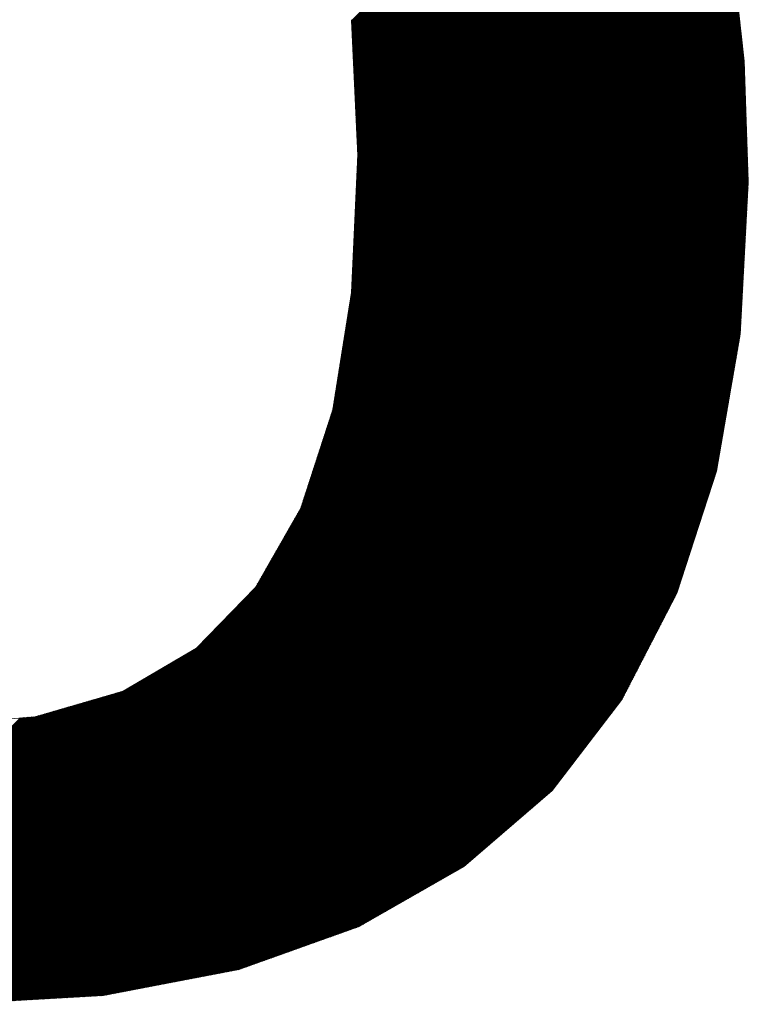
# Model space of a CAD drawing. Header units: millimetres. Extents: x 4 to 415, y -8563 to 292.
# Tile 192 of 256: x 265.29 to 267.46, y 11.42 to 14.36. Entities that reach past the tile are written whole.
import ezdxf

# ---------------------------------------------------------------- set-up
doc = ezdxf.new("R2010")
doc.units = ezdxf.units.MM
doc.layers.add('256', color=7, linetype='Continuous')

# ---------------------------------------------------------------- blocks, each defined once
blk = doc.blocks.new('HATCH15')
at = {"color": 5, "lineweight": 13}
for p, q in [((266.27542, 14.356621), (267.210085, 15.291285)), ((266.275564, 14.353554), (267.211049, 15.289039)), ((266.275709, 14.350487), (267.212013, 15.286792)), ((266.275853, 14.34742), (267.212978, 15.284545)), ((266.275997, 14.344353), (267.213942, 15.282298)), ((266.276142, 14.341287), (267.214906, 15.280051)), ((266.276286, 14.33822), (267.215871, 15.277805)), ((266.27643, 14.335153), (267.216835, 15.275558)), ((266.276575, 14.332086), (267.217799, 15.273311)), ((266.276719, 14.329019), (267.218764, 15.271064)), ((266.276863, 14.325952), (267.219728, 15.268817)), ((266.277007, 14.322886), (267.220692, 15.266571)), ((266.277152, 14.319819), (267.221657, 15.264324)), ((266.277296, 14.316752), (267.222621, 15.262077)), ((266.27744, 14.313685), (267.223585, 15.25983)), ((266.277585, 14.310618), (267.22455, 15.257583)), ((266.277729, 14.307551), (267.225514, 15.255336)), ((266.277873, 14.304485), (267.226478, 15.25309)), ((266.278018, 14.301418), (267.227443, 15.250843)), ((266.278162, 14.298351), (267.228407, 15.248596)), ((266.278306, 14.295284), (267.229371, 15.246349)), ((266.278451, 14.292217), (267.230336, 15.244102)), ((266.278595, 14.28915), (267.2313, 15.241856)), ((266.278739, 14.286084), (267.232264, 15.239609)), ((266.278884, 14.283017), (267.233229, 15.237362)), ((266.279028, 14.27995), (267.234193, 15.235115)), ((266.279172, 14.276883), (267.235157, 15.232868)), ((266.279316, 14.273816), (267.236122, 15.230622)), ((266.279461, 14.270749), (267.237086, 15.228375)), ((266.279605, 14.267683), (267.23805, 15.226128)), ((266.279749, 14.264616), (267.239015, 15.223881)), ((266.279894, 14.261549), (267.239979, 15.221634)), ((266.280038, 14.258482), (267.240943, 15.219387)), ((266.280182, 14.255415), (267.241908, 15.217141)), ((266.280327, 14.252348), (267.242872, 15.214894)), ((266.280471, 14.249282), (267.243836, 15.212647)), ((266.280615, 14.246215), (267.244801, 15.2104)), ((266.28076, 14.243148), (267.245765, 15.208153)), ((266.280904, 14.240081), (267.246729, 15.205907)), ((266.281048, 14.237014), (267.247694, 15.20366)), ((266.281192, 14.233948), (267.248658, 15.201413)), ((266.281337, 14.230881), (267.249622, 15.199166)), ((266.281481, 14.227814), (267.250587, 15.196919)), ((266.281625, 14.224747), (267.251551, 15.194673)), ((266.28177, 14.22168), (267.252515, 15.192426)), ((266.281914, 14.218613), (267.25348, 15.190179)), ((266.282058, 14.215547), (267.254444, 15.187932)), ((266.282203, 14.21248), (267.255408, 15.185685)), ((266.282347, 14.209413), (267.256373, 15.183438)), ((266.282491, 14.206346), (267.257337, 15.181192)), ((266.282636, 14.203279), (267.258301, 15.178945)), ((266.28278, 14.200212), (267.259266, 15.176698)), ((266.282924, 14.197146), (267.26023, 15.174451)), ((266.283069, 14.194079), (267.261194, 15.172204)), ((266.283213, 14.191012), (267.262159, 15.169958)), ((266.283357, 14.187945), (267.263123, 15.167711)), ((266.283501, 14.184878), (267.263921, 15.165298)), ((266.283646, 14.181811), (267.264667, 15.162833)), ((266.28379, 14.178745), (267.265414, 15.160368)), ((266.283934, 14.175678), (267.26616, 15.157903)), ((266.284079, 14.172611), (267.266907, 15.155439)), ((266.284223, 14.169544), (267.267653, 15.152974)), ((266.284367, 14.166477), (267.268399, 15.150509)), ((266.284512, 14.16341), (267.269146, 15.148044)), ((266.284656, 14.160344), (267.269892, 15.14558)), ((266.2848, 14.157277), (267.270638, 15.143115)), ((266.284945, 14.15421), (267.271385, 15.14065)), ((266.285089, 14.151143), (267.272131, 15.138185)), ((266.285233, 14.148076), (267.272878, 15.135721)), ((266.285377, 14.145009), (267.273624, 15.133256)), ((266.285522, 14.141943), (267.27437, 15.130791)), ((266.285666, 14.138876), (267.275117, 15.128326)), ((266.28581, 14.135809), (267.275863, 15.125861)), ((266.285955, 14.132742), (267.276609, 15.123397)), ((266.286099, 14.129675), (267.277356, 15.120932)), ((266.286243, 14.126608), (267.278102, 15.118467)), ((266.286388, 14.123542), (267.278848, 15.116002)), ((266.286532, 14.120475), (267.279595, 15.113538)), ((266.286676, 14.117408), (267.280341, 15.111073)), ((266.286821, 14.114341), (267.281088, 15.108608)), ((266.286965, 14.111274), (267.281834, 15.106143)), ((266.287109, 14.108207), (267.28258, 15.103678)), ((266.287254, 14.105141), (267.283327, 15.101214)), ((266.287398, 14.102074), (267.284073, 15.098749)), ((266.287542, 14.099007), (267.284819, 15.096284)), ((266.287686, 14.09594), (267.285566, 15.093819)), ((266.287831, 14.092873), (267.286312, 15.091355)), ((266.287975, 14.089806), (267.287059, 15.08889)), ((266.288119, 14.08674), (267.287805, 15.086425)), ((266.288264, 14.083673), (267.288551, 15.08396)), ((266.288408, 14.080606), (267.289298, 15.081496)), ((266.288552, 14.077539), (267.290044, 15.079031)), ((266.288697, 14.074472), (267.29079, 15.076566)), ((266.288841, 14.071405), (267.291537, 15.074101)), ((266.288985, 14.068339), (267.292283, 15.071636)), ((266.28913, 14.065272), (267.29303, 15.069172)), ((266.289274, 14.062205), (267.293776, 15.066707)), ((266.289418, 14.059138), (267.294522, 15.064242)), ((266.289563, 14.056071), (267.295269, 15.061777)), ((266.289707, 14.053004), (267.296015, 15.059313)), ((266.289851, 14.049938), (267.296761, 15.056848)), ((266.289995, 14.046871), (267.297508, 15.054383)), ((266.29014, 14.043804), (267.298254, 15.051918)), ((266.290284, 14.040737), (267.299001, 15.049454)), ((266.290428, 14.03767), (267.299747, 15.046989)), ((266.290573, 14.034603), (267.300493, 15.044524)), ((266.290717, 14.031537), (267.30124, 15.042059)), ((266.290861, 14.02847), (267.301986, 15.039594)), ((266.291006, 14.025403), (267.302732, 15.03713)), ((266.29115, 14.022336), (267.303479, 15.034665)), ((266.291294, 14.019269), (267.304225, 15.0322)), ((266.291439, 14.016202), (267.304972, 15.029735)), ((266.291583, 14.013136), (267.305718, 15.027271)), ((266.291727, 14.010069), (267.306464, 15.024806)), ((266.291871, 14.007002), (267.307211, 15.022341)), ((266.292016, 14.003935), (267.307957, 15.019876)), ((266.29216, 14.000868), (267.308703, 15.017411)), ((266.292304, 13.997801), (267.30945, 15.014947)), ((266.292449, 13.994735), (267.310196, 15.012482)), ((266.292593, 13.991668), (267.310942, 15.010017)), ((266.292737, 13.988601), (267.311689, 15.007552)), ((266.292882, 13.985534), (267.312435, 15.005088)), ((266.293026, 13.982467), (267.313182, 15.002623)), ((266.29317, 13.9794), (267.313928, 15.000158)), ((266.293315, 13.976334), (267.314674, 14.997693)), ((266.293459, 13.973267), (267.315421, 14.995229)), ((266.293603, 13.9702), (267.316167, 14.992764)), ((266.293748, 13.967133), (267.316913, 14.990299)), ((266.293892, 13.964066), (267.31766, 14.987834)), ((266.294036, 13.960999), (267.318406, 14.985369)), ((266.29418, 13.957933), (267.319153, 14.982905)), ((266.294253, 13.954794), (267.319899, 14.98044)), ((266.29243, 13.914437), (267.328855, 14.950863)), ((266.292582, 13.9178), (267.328109, 14.953327)), ((266.292734, 13.921163), (267.327363, 14.955792)), ((266.292886, 13.924526), (267.326616, 14.958257)), ((266.293038, 13.927889), (267.32587, 14.960722)), ((266.29319, 13.931252), (267.325124, 14.963186)), ((266.293341, 13.934616), (267.324377, 14.965651)), ((266.293493, 13.937979), (267.323631, 14.968116)), ((266.293645, 13.941342), (267.322884, 14.970581)), ((266.293797, 13.944705), (267.322138, 14.973046)), ((266.293949, 13.948068), (267.321392, 14.97551)), ((266.294101, 13.951431), (267.320645, 14.977975)), ((266.290606, 13.874079), (267.337812, 14.921285)), ((266.290758, 13.877442), (267.337066, 14.92375)), ((266.29091, 13.880806), (267.336319, 14.926215)), ((266.291062, 13.884169), (267.335573, 14.92868)), ((266.291214, 13.887532), (267.334826, 14.931144)), ((266.291366, 13.890895), (267.33408, 14.933609)), ((266.291518, 13.894258), (267.333334, 14.936074)), ((266.29167, 13.897621), (267.332587, 14.938539)), ((266.291822, 13.900984), (267.331841, 14.941004)), ((266.291974, 13.904347), (267.331095, 14.943468)), ((266.292126, 13.907711), (267.330348, 14.945933)), ((266.292278, 13.911074), (267.329602, 14.948398)), ((266.288782, 13.833722), (267.346768, 14.891708)), ((266.288934, 13.837085), (267.346022, 14.894173)), ((266.289086, 13.840448), (267.345276, 14.896638)), ((266.289238, 13.843811), (267.344529, 14.899102)), ((266.28939, 13.847174), (267.343783, 14.901567)), ((266.289542, 13.850537), (267.343036, 14.904032)), ((266.289694, 13.853901), (267.34229, 14.906497)), ((266.289846, 13.857264), (267.341544, 14.908962)), ((266.289998, 13.860627), (267.340797, 14.911426)), ((266.29015, 13.86399), (267.340051, 14.913891)), ((266.290302, 13.867353), (267.339305, 14.916356)), ((266.290454, 13.870716), (267.338558, 14.918821)), ((266.28711, 13.796727), (267.353445, 14.863062)), ((266.287262, 13.800091), (267.352914, 14.865742)), ((266.287414, 13.803454), (267.352383, 14.868422)), ((266.287566, 13.806817), (267.351852, 14.871102)), ((266.287718, 13.81018), (267.351321, 14.873783)), ((266.28787, 13.813543), (267.35079, 14.876463)), ((266.288022, 13.816906), (267.350259, 14.879143)), ((266.288174, 13.820269), (267.349728, 14.881823)), ((266.288326, 13.823632), (267.349007, 14.884314)), ((266.288478, 13.826996), (267.348261, 14.886779)), ((266.28863, 13.830359), (267.347515, 14.889243)), ((266.285438, 13.759733), (267.359286, 14.833581)), ((266.28559, 13.763096), (267.358755, 14.836261)), ((266.285742, 13.766459), (267.358224, 14.838941)), ((266.285894, 13.769822), (267.357693, 14.841621)), ((266.286046, 13.773186), (267.357162, 14.844301)), ((266.286198, 13.776549), (267.356631, 14.846981)), ((266.28635, 13.779912), (267.3561, 14.849662)), ((266.286502, 13.783275), (267.355569, 14.852342)), ((266.286654, 13.786638), (267.355038, 14.855022)), ((266.286806, 13.790001), (267.354507, 14.857702)), ((266.286958, 13.793364), (267.353976, 14.860382)), ((266.283767, 13.722739), (267.365128, 14.8041)), ((266.283919, 13.726102), (267.364597, 14.80678)), ((266.284071, 13.729465), (267.364066, 14.80946)), ((266.284223, 13.732828), (267.363535, 14.81214)), ((266.284375, 13.736191), (267.363004, 14.81482)), ((266.284527, 13.739554), (267.362473, 14.8175)), ((266.284679, 13.742917), (267.361942, 14.82018)), ((266.284831, 13.746281), (267.36141, 14.822861)), ((266.284983, 13.749644), (267.360879, 14.825541)), ((266.285135, 13.753007), (267.360348, 14.828221)), ((266.285287, 13.75637), (267.359817, 14.830901)), ((266.282095, 13.685744), (267.370969, 14.774619)), ((266.282247, 13.689107), (267.370438, 14.777299)), ((266.282399, 13.692471), (267.369907, 14.779979)), ((266.282551, 13.695834), (267.369376, 14.782659)), ((266.282703, 13.699197), (267.368845, 14.785339)), ((266.282855, 13.70256), (267.368314, 14.788019)), ((266.283007, 13.705923), (267.367783, 14.790699)), ((266.283159, 13.709286), (267.367252, 14.793379)), ((266.283311, 13.712649), (267.366721, 14.796059)), ((266.283463, 13.716012), (267.36619, 14.79874)), ((266.283615, 13.719376), (267.365659, 14.80142)), ((266.280423, 13.64875), (267.376811, 14.745137)), ((266.280575, 13.652113), (267.37628, 14.747818)), ((266.280727, 13.655476), (267.375749, 14.750498)), ((266.280879, 13.658839), (267.375218, 14.753178)), ((266.281031, 13.662202), (267.374686, 14.755858)), ((266.281183, 13.665566), (267.374155, 14.758538)), ((266.281335, 13.668929), (267.373624, 14.761218)), ((266.281487, 13.672292), (267.373093, 14.763898)), ((266.281639, 13.675655), (267.372562, 14.766578)), ((266.281791, 13.679018), (267.372031, 14.769258)), ((266.281943, 13.682381), (267.3715, 14.771939)), ((266.278751, 13.611756), (267.382652, 14.715656)), ((266.278903, 13.615119), (267.382121, 14.718336)), ((266.279055, 13.618482), (267.38159, 14.721017)), ((266.279207, 13.621845), (267.381059, 14.723697)), ((266.279359, 13.625208), (267.380528, 14.726377)), ((266.279511, 13.628571), (267.379997, 14.729057)), ((266.279663, 13.631934), (267.379466, 14.731737)), ((266.279815, 13.635297), (267.378935, 14.734417)), ((266.279967, 13.638661), (267.378404, 14.737097)), ((266.280119, 13.642024), (267.377873, 14.739777)), ((266.280271, 13.645387), (267.377342, 14.742457)), ((266.27708, 13.574761), (267.388493, 14.686175)), ((266.277232, 13.578124), (267.387962, 14.688855)), ((266.277384, 13.581487), (267.387431, 14.691535)), ((266.277535, 13.584851), (267.3869, 14.694216)), ((266.277687, 13.588214), (267.386369, 14.696896)), ((266.277839, 13.591577), (267.385838, 14.699576)), ((266.277991, 13.59494), (267.385307, 14.702256)), ((266.278143, 13.598303), (267.384776, 14.704936)), ((266.278295, 13.601666), (267.384245, 14.707616)), ((266.278447, 13.605029), (267.383714, 14.710296)), ((266.278599, 13.608392), (267.383183, 14.712976)), ((266.274249, 13.536608), (267.394335, 14.656694)), ((266.274863, 13.540433), (267.393804, 14.659374)), ((266.275477, 13.544258), (267.393273, 14.662054)), ((266.275864, 13.547856), (267.392742, 14.664734)), ((266.276016, 13.551219), (267.392211, 14.667414)), ((266.276168, 13.554583), (267.39168, 14.670095)), ((266.27632, 13.557946), (267.391149, 14.672775)), ((266.276472, 13.561309), (267.390618, 14.675455)), ((266.276624, 13.564672), (267.390087, 14.678135)), ((266.276776, 13.568035), (267.389556, 14.680815)), ((266.276928, 13.571398), (267.389025, 14.683495)), ((266.267494, 13.49453), (267.400176, 14.627213)), ((266.268108, 13.498355), (267.399645, 14.629893)), ((266.268722, 13.502181), (267.399114, 14.632573)), ((266.269336, 13.506006), (267.398583, 14.635253)), ((266.26995, 13.509831), (267.398052, 14.637933)), ((266.270564, 13.513656), (267.397521, 14.640613)), ((266.271178, 13.517482), (267.39699, 14.643294)), ((266.271792, 13.521307), (267.396459, 14.645974)), ((266.272406, 13.525132), (267.395928, 14.648654)), ((266.27302, 13.528957), (267.395397, 14.651334)), ((266.273635, 13.532783), (267.394866, 14.654014)), ((266.260739, 13.452453), (267.406018, 14.597732)), ((266.261353, 13.456278), (267.405487, 14.600412)), ((266.261967, 13.460103), (267.404956, 14.603092)), ((266.262581, 13.463928), (267.404425, 14.605772)), ((266.263195, 13.467754), (267.403894, 14.608452)), ((266.263809, 13.471579), (267.403363, 14.611132)), ((266.264423, 13.475404), (267.402832, 14.613812)), ((266.265037, 13.479229), (267.402301, 14.616492)), ((266.265651, 13.483055), (267.401769, 14.619173)), ((266.266266, 13.48688), (267.401238, 14.621853)), ((266.26688, 13.490705), (267.400707, 14.624533)), ((266.254598, 13.4142), (267.411273, 14.570876)), ((266.255212, 13.418026), (267.410797, 14.573611)), ((266.255826, 13.421851), (267.410266, 14.576291)), ((266.25644, 13.425676), (267.409735, 14.578971)), ((266.257054, 13.429501), (267.409204, 14.581651)), ((266.257668, 13.433327), (267.408673, 14.584331)), ((266.258282, 13.437152), (267.408142, 14.587011)), ((266.258897, 13.440977), (267.407611, 14.589691)), ((266.259511, 13.444802), (267.40708, 14.592372)), ((266.260125, 13.448628), (267.406549, 14.595052)), ((266.247843, 13.372123), (267.414762, 14.539042)), ((266.248457, 13.375948), (267.414445, 14.541936)), ((266.249071, 13.379773), (267.414127, 14.54483)), ((266.249685, 13.383599), (267.41381, 14.547724)), ((266.250299, 13.387424), (267.413493, 14.550618)), ((266.250913, 13.391249), (267.413176, 14.553512)), ((266.251528, 13.395074), (267.412859, 14.556406)), ((266.252142, 13.3989), (267.412542, 14.5593)), ((266.252756, 13.402725), (267.412225, 14.562194)), ((266.25337, 13.40655), (267.411908, 14.565088)), ((266.253984, 13.410375), (267.41159, 14.567982)), ((266.241702, 13.333871), (267.417933, 14.510101)), ((266.242316, 13.337696), (267.417616, 14.512995)), ((266.24293, 13.341521), (267.417299, 14.515889)), ((266.243544, 13.345346), (267.416982, 14.518784)), ((266.244159, 13.349172), (267.416664, 14.521678)), ((266.244773, 13.352997), (267.416347, 14.524572)), ((266.245387, 13.356822), (267.41603, 14.527466)), ((266.246001, 13.360647), (267.415713, 14.53036)), ((266.246615, 13.364473), (267.415396, 14.533254)), ((266.247229, 13.368298), (267.415079, 14.536148)), ((266.235561, 13.295618), (267.421104, 14.481161)), ((266.236175, 13.299444), (267.420787, 14.484055)), ((266.23679, 13.303269), (267.42047, 14.486949)), ((266.237404, 13.307094), (267.420153, 14.489843)), ((266.238018, 13.310919), (267.419836, 14.492737)), ((266.238632, 13.314745), (267.419519, 14.495631)), ((266.239246, 13.31857), (267.419201, 14.498525)), ((266.23986, 13.322395), (267.418884, 14.501419)), ((266.240474, 13.32622), (267.418567, 14.504313)), ((266.241088, 13.330046), (267.41825, 14.507207)), ((266.229421, 13.257366), (267.424275, 14.452221)), ((266.230035, 13.261191), (267.423958, 14.455115)), ((266.230649, 13.265017), (267.423641, 14.458009)), ((266.231263, 13.268842), (267.423324, 14.460903)), ((266.231877, 13.272667), (267.423007, 14.463797)), ((266.232491, 13.276492), (267.42269, 14.466691)), ((266.233105, 13.280318), (267.422373, 14.469585)), ((266.233719, 13.284143), (267.422056, 14.472479)), ((266.234333, 13.287968), (267.421738, 14.475373)), ((266.234947, 13.291793), (267.421421, 14.478267)), ((266.22328, 13.219114), (267.427447, 14.423281)), ((266.223894, 13.222939), (267.42713, 14.426175)), ((266.224508, 13.226764), (267.426812, 14.429069)), ((266.225122, 13.23059), (267.426495, 14.431963)), ((266.225736, 13.234415), (267.426178, 14.434857)), ((266.22635, 13.23824), (267.425861, 14.437751)), ((266.226964, 13.242065), (267.425544, 14.440645)), ((266.227578, 13.245891), (267.425227, 14.443539)), ((266.228192, 13.249716), (267.42491, 14.446433)), ((266.228807, 13.253541), (267.424593, 14.449327)), ((266.21352, 13.177243), (267.430618, 14.394341)), ((266.215067, 13.182001), (267.430301, 14.397235)), ((266.216614, 13.186759), (267.429984, 14.400129)), ((266.218161, 13.191517), (267.429667, 14.403023)), ((266.219595, 13.196163), (267.42935, 14.405917)), ((266.220209, 13.199988), (267.429032, 14.408811)), ((266.220823, 13.203813), (267.428715, 14.411705)), ((266.221438, 13.207638), (267.428398, 14.414599)), ((266.222052, 13.211463), (267.428081, 14.417493)), ((266.222666, 13.215289), (267.427764, 14.420387)), ((266.198051, 13.129662), (267.433789, 14.365401)), ((266.199598, 13.13442), (267.433472, 14.368295)), ((266.201145, 13.139178), (267.433155, 14.371189)), ((266.202692, 13.143936), (267.432838, 14.374083)), ((266.204239, 13.148694), (267.432521, 14.376977)), ((266.205785, 13.153452), (267.432204, 14.379871)), ((266.207332, 13.158211), (267.431887, 14.382765)), ((266.208879, 13.162969), (267.431569, 14.385659)), ((266.210426, 13.167727), (267.431252, 14.388553)), ((266.211973, 13.172485), (267.430935, 14.391447)), ((266.181034, 13.077323), (267.437278, 14.333566)), ((266.182581, 13.082081), (267.436961, 14.33646)), ((266.184128, 13.086839), (267.436643, 14.339354)), ((266.185675, 13.091597), (267.436326, 14.342248)), ((266.187222, 13.096355), (267.436009, 14.345142)), ((266.188769, 13.101113), (267.435692, 14.348036)), ((266.190316, 13.105871), (267.435375, 14.35093)), ((266.191863, 13.11063), (267.435058, 14.353824)), ((266.19341, 13.115388), (267.434741, 14.356719)), ((266.194957, 13.120146), (267.434424, 14.359613)), ((266.196504, 13.124904), (267.434106, 14.362507)), ((266.165565, 13.029742), (267.440449, 14.304626)), ((266.167112, 13.0345), (267.440132, 14.30752)), ((266.168659, 13.039258), (267.439815, 14.310414)), ((266.170205, 13.044016), (267.439498, 14.313308)), ((266.171752, 13.048774), (267.43918, 14.316202)), ((266.173299, 13.053532), (267.438863, 14.319096)), ((266.174846, 13.05829), (267.438546, 14.32199)), ((266.176393, 13.063049), (267.438229, 14.324884)), ((266.17794, 13.067807), (267.437912, 14.327778)), ((266.179487, 13.072565), (267.437595, 14.330672)), ((266.150095, 12.982161), (267.44362, 14.275686)), ((266.151642, 12.986919), (267.443303, 14.27858)), ((266.153189, 12.991677), (267.442986, 14.281474)), ((266.154736, 12.996435), (267.442669, 14.284368)), ((266.156283, 13.001193), (267.442352, 14.287262)), ((266.15783, 13.005951), (267.442035, 14.290156)), ((266.159377, 13.010709), (267.441717, 14.29305)), ((266.160924, 13.015468), (267.4414, 14.295944)), ((266.162471, 13.020226), (267.441083, 14.298838)), ((266.164018, 13.024984), (267.440766, 14.301732)), ((266.134625, 12.93458), (267.446791, 14.246746)), ((266.136172, 12.939338), (267.446474, 14.24964)), ((266.137719, 12.944096), (267.446157, 14.252534)), ((266.139266, 12.948854), (267.44584, 14.255428)), ((266.140813, 12.953612), (267.445523, 14.258322)), ((266.14236, 12.95837), (267.445206, 14.261216)), ((266.143907, 12.963128), (267.444889, 14.26411)), ((266.145454, 12.967887), (267.444572, 14.267004)), ((266.147001, 12.972645), (267.444254, 14.269898)), ((266.148548, 12.977403), (267.443937, 14.272792)), ((266.110061, 12.877904), (267.448639, 14.216482)), ((266.114343, 12.885397), (267.448534, 14.219588)), ((266.118625, 12.89289), (267.448429, 14.222694)), ((266.122907, 12.900383), (267.448324, 14.2258)), ((266.125344, 12.906031), (267.448218, 14.228906)), ((266.126891, 12.910789), (267.448113, 14.232012)), ((266.128438, 12.915547), (267.448008, 14.235118)), ((266.129985, 12.920306), (267.447743, 14.238064)), ((266.131532, 12.925064), (267.447426, 14.240958)), ((266.133079, 12.929822), (267.447109, 14.243852)), ((266.071523, 12.810466), (267.449587, 14.188529)), ((266.075805, 12.817959), (267.449482, 14.191635)), ((266.080087, 12.825452), (267.449376, 14.194741)), ((266.084369, 12.832945), (267.449271, 14.197847)), ((266.088651, 12.840438), (267.449166, 14.200953)), ((266.092933, 12.847932), (267.44906, 14.204059)), ((266.097215, 12.855425), (267.448955, 14.207165)), ((266.101497, 12.862918), (267.44885, 14.210271)), ((266.105779, 12.870411), (267.448745, 14.213377)), ((266.028704, 12.735535), (267.450639, 14.157471)), ((266.032985, 12.743028), (267.450534, 14.160576)), ((266.037267, 12.750521), (267.450429, 14.163682)), ((266.041549, 12.758014), (267.450324, 14.166788)), ((266.045831, 12.765507), (267.450218, 14.169894)), ((266.050113, 12.773), (267.450113, 14.173)), ((266.054395, 12.780493), (267.450008, 14.176106)), ((266.058677, 12.787987), (267.449903, 14.179212)), ((266.062959, 12.79548), (267.449797, 14.182318)), ((266.067241, 12.802973), (267.449692, 14.185424)), ((265.990166, 12.668097), (267.451587, 14.129518)), ((265.994448, 12.67559), (267.451481, 14.132624)), ((265.99873, 12.683083), (267.451376, 14.135729)), ((266.003012, 12.690576), (267.451271, 14.138835)), ((266.007294, 12.698069), (267.451166, 14.141941)), ((266.011576, 12.705562), (267.45106, 14.145047)), ((266.015858, 12.713055), (267.450955, 14.148153)), ((266.02014, 12.720549), (267.45085, 14.151259)), ((266.024422, 12.728042), (267.450745, 14.154365)), ((264.767364, 11.438873), (267.451797, 14.123306)), ((264.770416, 11.438714), (267.451902, 14.1202)), ((264.773468, 11.438554), (267.452008, 14.117094)), ((264.77652, 11.438395), (267.452113, 14.113988)), ((264.779572, 11.438236), (267.452218, 14.110882)), ((264.782624, 11.438077), (267.452324, 14.107776)), ((264.785677, 11.437918), (267.452429, 14.104671)), ((264.788729, 11.437759), (267.452534, 14.101565)), ((264.791781, 11.4376), (267.452639, 14.098459)), ((265.909118, 12.583838), (267.451692, 14.126412)), ((264.794833, 11.437441), (267.452745, 14.095353)), ((264.797885, 11.437282), (267.45285, 14.092247)), ((264.800937, 11.437123), (267.452955, 14.089141)), ((264.803989, 11.436964), (267.45306, 14.086035)), ((264.807041, 11.436805), (267.453166, 14.082929)), ((264.810093, 11.436646), (267.453271, 14.079824)), ((264.813145, 11.436487), (267.453376, 14.076718)), ((264.816198, 11.436328), (267.453481, 14.073612)), ((264.81925, 11.436169), (267.453587, 14.070506)), ((264.822302, 11.43601), (267.453692, 14.0674)), ((264.825354, 11.435851), (267.453797, 14.064294)), ((264.828406, 11.435692), (267.453902, 14.061188)), ((264.831458, 11.435533), (267.454008, 14.058082)), ((264.83451, 11.435374), (267.454113, 14.054976)), ((264.837562, 11.435215), (267.454218, 14.051871)), ((264.840614, 11.435056), (267.454323, 14.048765)), ((264.843666, 11.434897), (267.454429, 14.045659)), ((264.846719, 11.434737), (267.454534, 14.042553)), ((264.849771, 11.434578), (267.454639, 14.039447)), ((264.852823, 11.434419), (267.454744, 14.036341)), ((264.855875, 11.43426), (267.45485, 14.033235)), ((264.858927, 11.434101), (267.454955, 14.030129)), ((264.861979, 11.433942), (267.45506, 14.027023)), ((264.865031, 11.433783), (267.455166, 14.023918)), ((264.868083, 11.433624), (267.455271, 14.020812)), ((264.871135, 11.433465), (267.455376, 14.017706)), ((264.874187, 11.433306), (267.455481, 14.0146)), ((264.87724, 11.433147), (267.455587, 14.011494)), ((264.880292, 11.432988), (267.455692, 14.008388)), ((264.883344, 11.432829), (267.455797, 14.005282)), ((264.886396, 11.43267), (267.455902, 14.002176)), ((264.889448, 11.432511), (267.456008, 13.999071)), ((264.8925, 11.432352), (267.456113, 13.995965)), ((264.895552, 11.432193), (267.456218, 13.992859)), ((264.898604, 11.432034), (267.456323, 13.989753)), ((264.901656, 11.431875), (267.456429, 13.986647)), ((264.904709, 11.431716), (267.456534, 13.983541)), ((264.907761, 11.431557), (267.456639, 13.980435)), ((264.910813, 11.431398), (267.456744, 13.977329)), ((264.913865, 11.431239), (267.45685, 13.974223)), ((264.916917, 11.43108), (267.456955, 13.971118)), ((264.919969, 11.43092), (267.45706, 13.968012)), ((264.923021, 11.430761), (267.457165, 13.964906)), ((264.926073, 11.430602), (267.457271, 13.9618)), ((264.929125, 11.430443), (267.457376, 13.958694)), ((264.932177, 11.430284), (267.457481, 13.955588)), ((264.93523, 11.430125), (267.457587, 13.952482)), ((264.938282, 11.429966), (267.457692, 13.949376)), ((264.941334, 11.429807), (267.457797, 13.94627)), ((264.944386, 11.429648), (267.457902, 13.943165)), ((264.947438, 11.429489), (267.458008, 13.940059)), ((264.95049, 11.42933), (267.458113, 13.936953)), ((264.953542, 11.429171), (267.458218, 13.933847)), ((264.956594, 11.429012), (267.458323, 13.930741)), ((264.959646, 11.428853), (267.458429, 13.927635)), ((264.962698, 11.428694), (267.458534, 13.924529)), ((264.965751, 11.428535), (267.458639, 13.921423)), ((264.968803, 11.428376), (267.458744, 13.918318)), ((264.971855, 11.428217), (267.45885, 13.915212)), ((264.974907, 11.428058), (267.458955, 13.912106)), ((264.977959, 11.427899), (267.45906, 13.909)), ((264.981011, 11.42774), (267.459165, 13.905894)), ((264.984063, 11.427581), (267.459271, 13.902788)), ((264.987115, 11.427422), (267.459376, 13.899682)), ((264.990167, 11.427263), (267.459481, 13.896576)), ((264.993219, 11.427103), (267.459586, 13.89347)), ((264.996272, 11.426944), (267.459692, 13.890365)), ((264.999324, 11.426785), (267.459797, 13.887259)), ((265.002376, 11.426626), (267.459902, 13.884153)), ((265.005428, 11.426467), (267.460007, 13.881047)), ((265.00848, 11.426308), (267.460113, 13.877941)), ((265.011532, 11.426149), (267.460177, 13.874795)), ((265.014584, 11.42599), (267.459998, 13.871404)), ((265.017636, 11.425831), (267.459819, 13.868014)), ((265.020688, 11.425672), (267.45964, 13.864623)), ((265.02374, 11.425513), (267.45946, 13.861233)), ((265.026793, 11.425354), (267.459281, 13.857843)), ((265.029845, 11.425195), (267.459102, 13.854452)), ((265.032897, 11.425036), (267.458923, 13.851062)), ((265.035949, 11.424877), (267.458744, 13.847672)), ((265.039001, 11.424718), (267.458564, 13.844281)), ((265.042053, 11.424559), (267.458385, 13.840891)), ((265.045105, 11.4244), (267.458206, 13.8375)), ((265.048157, 11.424241), (267.458027, 13.83411)), ((265.051209, 11.424082), (267.457847, 13.83072)), ((265.054262, 11.423923), (267.457668, 13.827329)), ((265.057314, 11.423764), (267.457489, 13.823939)), ((265.060366, 11.423605), (267.45731, 13.820548)), ((265.063418, 11.423446), (267.45713, 13.817158)), ((265.06647, 11.423286), (267.456951, 13.813768)), ((265.069522, 11.423127), (267.456772, 13.810377)), ((265.072574, 11.422968), (267.456593, 13.806987)), ((265.075626, 11.422809), (267.456413, 13.803596)), ((265.078678, 11.42265), (267.456234, 13.800206)), ((265.08173, 11.422491), (267.456055, 13.796816)), ((265.085097, 11.422647), (267.455876, 13.793425)), ((265.088505, 11.422843), (267.455696, 13.790035)), ((265.091912, 11.423039), (267.455517, 13.786645)), ((265.095319, 11.423236), (267.455338, 13.783254)), ((265.098727, 11.423432), (267.455159, 13.779864)), ((265.102134, 11.423628), (267.454979, 13.776473)), ((265.105542, 11.423825), (267.4548, 13.773083)), ((265.108949, 11.424021), (267.454621, 13.769693)), ((265.112357, 11.424217), (267.454442, 13.766302)), ((265.115764, 11.424414), (267.454262, 13.762912)), ((265.119172, 11.42461), (267.454083, 13.759521)), ((265.122579, 11.424806), (267.453904, 13.756131)), ((265.125987, 11.425003), (267.453725, 13.752741)), ((265.129394, 11.425199), (267.453546, 13.74935)), ((265.132802, 11.425395), (267.453366, 13.74596)), ((265.136209, 11.425592), (267.453187, 13.74257)), ((265.139616, 11.425788), (267.453008, 13.739179)), ((265.143024, 11.425984), (267.452829, 13.735789)), ((265.146431, 11.42618), (267.452649, 13.732398)), ((265.149839, 11.426377), (267.45247, 13.729008)), ((265.153246, 11.426573), (267.452291, 13.725618)), ((265.156654, 11.426769), (267.452112, 13.722227)), ((265.160061, 11.426966), (267.451932, 13.718837)), ((265.163469, 11.427162), (267.451753, 13.715446)), ((265.166876, 11.427358), (267.451574, 13.712056)), ((265.170284, 11.427555), (267.451395, 13.708666)), ((265.173691, 11.427751), (267.451215, 13.705275)), ((265.177099, 11.427947), (267.451036, 13.701885)), ((265.180506, 11.428144), (267.450857, 13.698495)), ((265.183913, 11.42834), (267.450678, 13.695104)), ((265.187321, 11.428536), (267.450498, 13.691714)), ((265.190728, 11.428733), (267.450319, 13.688323)), ((265.194136, 11.428929), (267.45014, 13.684933)), ((265.197543, 11.429125), (267.449961, 13.681543)), ((265.200951, 11.429322), (267.449781, 13.678152)), ((265.204358, 11.429518), (267.449602, 13.674762)), ((265.207766, 11.429714), (267.449423, 13.671371)), ((265.211173, 11.42991), (267.449244, 13.667981)), ((265.214581, 11.430107), (267.449064, 13.664591)), ((265.217988, 11.430303), (267.448885, 13.6612)), ((265.221395, 11.430499), (267.448706, 13.65781)), ((265.224803, 11.430696), (267.448527, 13.65442)), ((265.22821, 11.430892), (267.448347, 13.651029)), ((265.231618, 11.431088), (267.448168, 13.647639)), ((265.235025, 11.431285), (267.447989, 13.644248)), ((265.238433, 11.431481), (267.44781, 13.640858)), ((265.24184, 11.431677), (267.447631, 13.637468)), ((265.245248, 11.431874), (267.447451, 13.634077)), ((265.248655, 11.43207), (267.447272, 13.630687)), ((265.252063, 11.432266), (267.447093, 13.627296)), ((265.25547, 11.432463), (267.446914, 13.623906)), ((265.258878, 11.432659), (267.446734, 13.620516)), ((265.262285, 11.432855), (267.446555, 13.617125)), ((265.265692, 11.433052), (267.446376, 13.613735)), ((265.2691, 11.433248), (267.446197, 13.610345)), ((265.272507, 11.433444), (267.446017, 13.606954)), ((265.275915, 11.433641), (267.445838, 13.603564)), ((265.279322, 11.433837), (267.445659, 13.600173)), ((265.28273, 11.434033), (267.44548, 13.596783)), ((265.286137, 11.434229), (267.4453, 13.593393)), ((265.289545, 11.434426), (267.445121, 13.590002)), ((265.292952, 11.434622), (267.444942, 13.586612)), ((265.29636, 11.434818), (267.444763, 13.583221)), ((265.299767, 11.435015), (267.444583, 13.579831)), ((265.303175, 11.435211), (267.444404, 13.576441)), ((265.306582, 11.435407), (267.444225, 13.57305)), ((265.309989, 11.435604), (267.444046, 13.56966)), ((265.313397, 11.4358), (267.443866, 13.56627)), ((265.316804, 11.435996), (267.443687, 13.562879)), ((265.320212, 11.436193), (267.443508, 13.559489)), ((265.323619, 11.436389), (267.443329, 13.556098)), ((265.327027, 11.436585), (267.443149, 13.552708)), ((265.330434, 11.436782), (267.44297, 13.549318)), ((265.333842, 11.436978), (267.442791, 13.545927)), ((265.337249, 11.437174), (267.442612, 13.542537)), ((265.340657, 11.437371), (267.442433, 13.539146)), ((265.344064, 11.437567), (267.442253, 13.535756)), ((265.347472, 11.437763), (267.442074, 13.532366)), ((265.350879, 11.437959), (267.441895, 13.528975)), ((265.354286, 11.438156), (267.441716, 13.525585)), ((265.357694, 11.438352), (267.441536, 13.522195)), ((265.361101, 11.438548), (267.441357, 13.518804)), ((265.364509, 11.438745), (267.441178, 13.515414)), ((265.367916, 11.438941), (267.440999, 13.512023)), ((265.371324, 11.439137), (267.440819, 13.508633)), ((265.374731, 11.439334), (267.44064, 13.505243)), ((265.378139, 11.43953), (267.440461, 13.501852)), ((265.381546, 11.439726), (267.440282, 13.498462)), ((265.384954, 11.439923), (267.440102, 13.495071)), ((265.388361, 11.440119), (267.439923, 13.491681)), ((265.391769, 11.440315), (267.439744, 13.488291)), ((265.395176, 11.440512), (267.439565, 13.4849)), ((265.398583, 11.440708), (267.439385, 13.48151)), ((265.401991, 11.440904), (267.439206, 13.478119)), ((265.405398, 11.441101), (267.439027, 13.474729)), ((265.408806, 11.441297), (267.438848, 13.471339)), ((265.412213, 11.441493), (267.438668, 13.467948)), ((265.415621, 11.441689), (267.438489, 13.464558)), ((265.419028, 11.441886), (267.43831, 13.461168)), ((265.422436, 11.442082), (267.438131, 13.457777)), ((265.425843, 11.442278), (267.437951, 13.454387)), ((265.429251, 11.442475), (267.437772, 13.450996)), ((265.432658, 11.442671), (267.437593, 13.447606)), ((265.436066, 11.442867), (267.437414, 13.444216)), ((265.439473, 11.443064), (267.437235, 13.440825)), ((265.44288, 11.44326), (267.437055, 13.437435)), ((265.446288, 11.443456), (267.436876, 13.434044)), ((265.449695, 11.443653), (267.436697, 13.430654)), ((265.453103, 11.443849), (267.436518, 13.427264)), ((265.45651, 11.444045), (267.436338, 13.423873)), ((265.459918, 11.444242), (267.435967, 13.420291)), ((265.463325, 11.444438), (267.435287, 13.4164)), ((265.466733, 11.444634), (267.434608, 13.41251)), ((265.47014, 11.444831), (267.433929, 13.408619)), ((265.473548, 11.445027), (267.433249, 13.404729)), ((265.476955, 11.445223), (267.43257, 13.400838)), ((265.480362, 11.44542), (267.431891, 13.396948)), ((265.48377, 11.445616), (267.431212, 13.393057)), ((265.487177, 11.445812), (267.430532, 13.389167)), ((265.490585, 11.446008), (267.429853, 13.385277)), ((265.493992, 11.446205), (267.429174, 13.381386)), ((265.4974, 11.446401), (267.428494, 13.377496)), ((265.500807, 11.446597), (267.427815, 13.373605)), ((265.504215, 11.446794), (267.427136, 13.369715)), ((265.507622, 11.44699), (267.426456, 13.365824)), ((265.51103, 11.447186), (267.425777, 13.361934)), ((265.514437, 11.447383), (267.425098, 13.358043)), ((265.517845, 11.447579), (267.424418, 13.354153)), ((265.521252, 11.447775), (267.423739, 13.350262)), ((265.524659, 11.447972), (267.42306, 13.346372)), ((265.528067, 11.448168), (267.422381, 13.342482)), ((265.531474, 11.448364), (267.421701, 13.338591)), ((265.534978, 11.448657), (267.421022, 13.334701)), ((265.538951, 11.449418), (267.420343, 13.33081)), ((265.542923, 11.450179), (267.419663, 13.32692)), ((265.546895, 11.45094), (267.418984, 13.323029)), ((265.550867, 11.451701), (267.418305, 13.319139)), ((265.554839, 11.452462), (267.417625, 13.315248)), ((265.558811, 11.453223), (267.416946, 13.311358)), ((265.562783, 11.453984), (267.416267, 13.307468)), ((265.566756, 11.454745), (267.415587, 13.303577)), ((265.570728, 11.455506), (267.414908, 13.299687)), ((265.5747, 11.456267), (267.414229, 13.295796)), ((265.578672, 11.457028), (267.41355, 13.291906)), ((265.582644, 11.457789), (267.41287, 13.288015)), ((265.586616, 11.45855), (267.412191, 13.284125)), ((265.590588, 11.459311), (267.411512, 13.280234)), ((265.59456, 11.460072), (267.410832, 13.276344)), ((265.598533, 11.460833), (267.410153, 13.272453)), ((265.602505, 11.461594), (267.409474, 13.268563)), ((265.606477, 11.462355), (267.408794, 13.264673)), ((265.610449, 11.463116), (267.408115, 13.260782)), ((265.614421, 11.463877), (267.407436, 13.256892)), ((265.618393, 11.464638), (267.406757, 13.253001)), ((265.622365, 11.465399), (267.406077, 13.249111)), ((265.626338, 11.46616), (267.405398, 13.24522)), ((265.63031, 11.466921), (267.404719, 13.24133)), ((265.634282, 11.467682), (267.404039, 13.237439)), ((265.638254, 11.468443), (267.40336, 13.233549)), ((265.642226, 11.469204), (267.402681, 13.229658)), ((265.646198, 11.469965), (267.402001, 13.225768)), ((265.65017, 11.470726), (267.401322, 13.221878)), ((265.654143, 11.471487), (267.400643, 13.217987)), ((265.658115, 11.472248), (267.399963, 13.214097)), ((265.662087, 11.473009), (267.399284, 13.210206)), ((265.666059, 11.47377), (267.398605, 13.206316)), ((265.670031, 11.474531), (267.397926, 13.202425)), ((265.674003, 11.475292), (267.397246, 13.198535)), ((265.677975, 11.476053), (267.396567, 13.194644)), ((265.681947, 11.476814), (267.395888, 13.190754)), ((265.68592, 11.477575), (267.395208, 13.186864)), ((265.689892, 11.478336), (267.394529, 13.182973)), ((265.693864, 11.479097), (267.39385, 13.179083)), ((265.697836, 11.479858), (267.39317, 13.175192)), ((265.701808, 11.480619), (267.392491, 13.171302)), ((265.70578, 11.48138), (267.391812, 13.167411)), ((265.709752, 11.482141), (267.391132, 13.163521)), ((265.713725, 11.482902), (267.390453, 13.15963)), ((265.717697, 11.483663), (267.389774, 13.15574)), ((265.721669, 11.484424), (267.389095, 13.151849)), ((265.725641, 11.485185), (267.388415, 13.147959)), ((265.729613, 11.485946), (267.387736, 13.144069)), ((265.733585, 11.486707), (267.387057, 13.140178)), ((265.737557, 11.487468), (267.386377, 13.136288)), ((265.74153, 11.488229), (267.385698, 13.132397)), ((265.745502, 11.48899), (267.385019, 13.128507)), ((265.749474, 11.489751), (267.384339, 13.124616)), ((265.753446, 11.490512), (267.38366, 13.120726)), ((265.757418, 11.491273), (267.382981, 13.116835)), ((265.76139, 11.492034), (267.382301, 13.112945)), ((265.765362, 11.492795), (267.381622, 13.109055)), ((265.769334, 11.493556), (267.380943, 13.105164)), ((265.773307, 11.494317), (267.380264, 13.101274)), ((265.777279, 11.495078), (267.379584, 13.097383)), ((265.781251, 11.495839), (267.378905, 13.093493)), ((265.785223, 11.4966), (267.378226, 13.089602)), ((265.789195, 11.497361), (267.377546, 13.085712)), ((265.793167, 11.498122), (267.376867, 13.081821)), ((265.797139, 11.498883), (267.376188, 13.077931)), ((265.801112, 11.499644), (267.375508, 13.07404)), ((265.805084, 11.500405), (267.374829, 13.07015)), ((265.809056, 11.501166), (267.37415, 13.06626)), ((265.813028, 11.501927), (267.37347, 13.062369)), ((265.817, 11.502688), (267.372791, 13.058479)), ((265.820972, 11.503449), (267.372112, 13.054588)), ((265.824944, 11.50421), (267.371433, 13.050698)), ((265.828917, 11.504971), (267.370753, 13.046807)), ((265.832889, 11.505732), (267.370074, 13.042917)), ((265.836861, 11.506493), (267.369395, 13.039026)), ((265.840833, 11.507254), (267.368715, 13.035136)), ((265.844805, 11.508015), (267.368036, 13.031245)), ((265.848777, 11.508776), (267.367357, 13.027355)), ((265.852749, 11.509537), (267.366677, 13.023465)), ((265.856721, 11.510298), (267.365998, 13.019574)), ((265.860694, 11.511059), (267.365319, 13.015684)), ((265.864666, 11.51182), (267.364367, 13.01152)), ((265.868638, 11.512581), (267.362823, 13.006766)), ((265.87261, 11.513342), (267.36128, 13.002012)), ((265.876582, 11.514103), (267.359737, 12.997258)), ((265.880554, 11.514864), (267.358194, 12.992503)), ((265.884526, 11.515624), (267.356651, 12.987749)), ((265.888499, 11.516385), (267.355108, 12.982995)), ((265.892471, 11.517146), (267.353565, 12.97824)), ((265.896443, 11.517907), (267.352021, 12.973486)), ((265.900415, 11.518668), (267.350478, 12.968732)), ((265.904387, 11.519429), (267.348935, 12.963977)), ((265.908359, 11.52019), (267.347392, 12.959223)), ((265.912331, 11.520951), (267.345849, 12.954469)), ((265.916304, 11.521712), (267.344306, 12.949715)), ((265.920276, 11.522473), (267.342762, 12.94496)), ((265.924248, 11.523234), (267.341219, 12.940206)), ((265.92822, 11.523995), (267.339676, 12.935452)), ((265.932192, 11.524756), (267.338133, 12.930697)), ((265.936164, 11.525517), (267.33659, 12.925943)), ((265.940268, 11.52641), (267.335047, 12.921189)), ((265.945272, 11.528202), (267.333504, 12.916435)), ((265.950275, 11.529995), (267.33196, 12.91168)), ((265.955278, 11.531787), (267.330417, 12.906926)), ((265.960281, 11.533579), (267.328874, 12.902172)), ((265.965285, 11.535371), (267.327331, 12.897417)), ((265.970288, 11.537163), (267.325788, 12.892663)), ((265.975291, 11.538955), (267.324245, 12.887909)), ((265.980295, 11.540747), (267.322702, 12.883154)), ((265.985298, 11.54254), (267.321158, 12.8784)), ((265.990301, 11.544332), (267.319615, 12.873646)), ((265.995304, 11.546124), (267.318072, 12.868892)), ((266.000308, 11.547916), (267.316529, 12.864137)), ((266.005311, 11.549708), (267.314986, 12.859383)), ((266.010314, 11.5515), (267.313443, 12.854629)), ((266.015317, 11.553292), (267.311899, 12.849874)), ((266.020321, 11.555084), (267.310356, 12.84512)), ((266.025324, 11.556877), (267.308813, 12.840366)), ((266.030327, 11.558669), (267.30727, 12.835611)), ((266.035331, 11.560461), (267.305727, 12.830857)), ((266.040334, 11.562253), (267.304184, 12.826103)), ((266.045337, 11.564045), (267.302641, 12.821349)), ((266.05034, 11.565837), (267.301097, 12.816594)), ((266.055344, 11.567629), (267.299554, 12.81184)), ((266.060347, 11.569422), (267.298011, 12.807086)), ((266.06535, 11.571214), (267.296468, 12.802331)), ((266.070354, 11.573006), (267.294925, 12.797577)), ((266.075357, 11.574798), (267.293382, 12.792823)), ((266.08036, 11.57659), (267.291839, 12.788069)), ((266.085363, 11.578382), (267.290295, 12.783314)), ((266.090367, 11.580174), (267.288752, 12.77856)), ((266.09537, 11.581966), (267.287209, 12.773806)), ((266.100373, 11.583759), (267.285666, 12.769051)), ((266.105376, 11.585551), (267.284123, 12.764297)), ((266.11038, 11.587343), (267.28258, 12.759543)), ((266.115383, 11.589135), (267.281036, 12.754788)), ((266.120386, 11.590927), (267.279493, 12.750034)), ((266.12539, 11.592719), (267.27795, 12.74528)), ((266.130393, 11.594511), (267.276407, 12.740526)), ((266.135396, 11.596304), (267.274864, 12.735771)), ((266.140399, 11.598096), (267.273321, 12.731017)), ((266.145403, 11.599888), (267.271778, 12.726263)), ((266.150406, 11.60168), (267.270234, 12.721508)), ((266.155409, 11.603472), (267.268691, 12.716754)), ((266.160412, 11.605264), (267.267148, 12.712)), ((266.165416, 11.607056), (267.265605, 12.707246)), ((266.170419, 11.608848), (267.264062, 12.702491)), ((266.175422, 11.610641), (267.262519, 12.697737)), ((266.180426, 11.612433), (267.260975, 12.692983)), ((266.185429, 11.614225), (267.259432, 12.688228)), ((266.190432, 11.616017), (267.257889, 12.683474)), ((266.195435, 11.617809), (267.256346, 12.67872)), ((266.200439, 11.619601), (267.254803, 12.673965)), ((266.205442, 11.621393), (267.25326, 12.669211)), ((266.210445, 11.623186), (267.251717, 12.664457)), ((266.215449, 11.624978), (267.250173, 12.659703)), ((266.220452, 11.62677), (267.24863, 12.654948)), ((266.225455, 11.628562), (267.247087, 12.650194)), ((266.230458, 11.630354), (267.243967, 12.643863)), ((266.235462, 11.632146), (267.240553, 12.637238)), ((266.240465, 11.633938), (267.23714, 12.630613)), ((266.245468, 11.63573), (267.233726, 12.623988)), ((266.250471, 11.637523), (267.230312, 12.617363)), ((266.255475, 11.639315), (267.226898, 12.610738)), ((266.260478, 11.641107), (267.223485, 12.604114)), ((266.265481, 11.642899), (267.220071, 12.597489)), ((266.270485, 11.644691), (267.216657, 12.590864)), ((266.275488, 11.646483), (267.213244, 12.584239)), ((266.280491, 11.648275), (267.20983, 12.577614)), ((266.285494, 11.650068), (267.206416, 12.570989)), ((266.290498, 11.65186), (267.203002, 12.564364)), ((266.295501, 11.653652), (267.199589, 12.55774)), ((266.301702, 11.656641), (267.196175, 12.551115)), ((266.309206, 11.660935), (267.192761, 12.54449)), ((266.316711, 11.665228), (267.189348, 12.537865)), ((266.324216, 11.669522), (267.185934, 12.53124)), ((266.33172, 11.673815), (267.18252, 12.524615)), ((266.339225, 11.678109), (267.179106, 12.51799)), ((266.346729, 11.682402), (267.175693, 12.511366)), ((266.354234, 11.686696), (267.172279, 12.504741)), ((266.361739, 11.690989), (267.168865, 12.498116)), ((266.369243, 11.695283), (267.165452, 12.491491)), ((266.376748, 11.699576), (267.162038, 12.484866)), ((264.749051, 11.439827), (265.766908, 12.457683)), ((264.752103, 11.439668), (265.774661, 12.462226)), ((264.755155, 11.439509), (265.782415, 12.466768)), ((264.758208, 11.43935), (265.790168, 12.47131)), ((264.76126, 11.439191), (265.797921, 12.475852)), ((264.764312, 11.439032), (265.805675, 12.480394)), ((266.384252, 11.70387), (267.158624, 12.478241)), ((266.391757, 11.708163), (267.15521, 12.471616)), ((266.399262, 11.712456), (267.151797, 12.464992)), ((266.406766, 11.71675), (267.148383, 12.458367)), ((264.727687, 11.44094), (265.712635, 12.425888)), ((264.730739, 11.440781), (265.720388, 12.43043)), ((264.733791, 11.440622), (265.728141, 12.434973)), ((264.736843, 11.440463), (265.735895, 12.439515)), ((264.739895, 11.440304), (265.743648, 12.444057)), ((264.742947, 11.440145), (265.751401, 12.448599)), ((264.745999, 11.439986), (265.759155, 12.453141)), ((266.414271, 11.721043), (267.144969, 12.451742)), ((266.421775, 11.725337), (267.141556, 12.445117)), ((266.42928, 11.72963), (267.138142, 12.438492)), ((266.436785, 11.733924), (267.134728, 12.431867)), ((266.444289, 11.738217), (267.131314, 12.425242)), ((264.709374, 11.441894), (265.666115, 12.398635)), ((264.712426, 11.441735), (265.673868, 12.403177)), ((264.715478, 11.441576), (265.681621, 12.407719)), ((264.71853, 11.441417), (265.689375, 12.412262)), ((264.721582, 11.441258), (265.697128, 12.416804)), ((264.724634, 11.441099), (265.704881, 12.421346)), ((266.451794, 11.742511), (267.127901, 12.418618)), ((266.459298, 11.746804), (267.124487, 12.411993)), ((266.466803, 11.751098), (267.121073, 12.405368)), ((266.474308, 11.755391), (267.11766, 12.398743)), ((264.688009, 11.443008), (265.611841, 12.36684)), ((264.691061, 11.442849), (265.619595, 12.371382)), ((264.694113, 11.44269), (265.627348, 12.375924)), ((264.697166, 11.442531), (265.635101, 12.380466)), ((264.700218, 11.442371), (265.642855, 12.385009)), ((264.70327, 11.442212), (265.650608, 12.389551)), ((264.706322, 11.442053), (265.658361, 12.394093)), ((266.481812, 11.759685), (267.114246, 12.392118)), ((266.489317, 11.763978), (267.110832, 12.385493)), ((266.496822, 11.768271), (267.107418, 12.378868)), ((266.504326, 11.772565), (267.104005, 12.372244)), ((266.511831, 11.776858), (267.100591, 12.365619)), ((264.64024, 11.449828), (265.527533, 12.33712)), ((264.64301, 11.449387), (265.532051, 12.338428)), ((264.64578, 11.448945), (265.536569, 12.339735)), ((264.64855, 11.448504), (265.541088, 12.341042)), ((264.651319, 11.448062), (265.545606, 12.34235)), ((264.654089, 11.447621), (265.550125, 12.343657)), ((264.656859, 11.447179), (265.554643, 12.344964)), ((264.659628, 11.446738), (265.559162, 12.346271)), ((264.662398, 11.446297), (265.56368, 12.347579)), ((264.665168, 11.445855), (265.568198, 12.348886)), ((264.667937, 11.445414), (265.572717, 12.350193)), ((264.670707, 11.444972), (265.577235, 12.3515)), ((264.673477, 11.444531), (265.581754, 12.352808)), ((264.676246, 11.444089), (265.586272, 12.354115)), ((264.679016, 11.443648), (265.59079, 12.355422)), ((264.681905, 11.443326), (265.596335, 12.357755)), ((264.684957, 11.443167), (265.604088, 12.362298)), ((266.519335, 11.781152), (267.097177, 12.358994)), ((266.52684, 11.785445), (267.093764, 12.352369)), ((266.534345, 11.789739), (267.09035, 12.345744)), ((266.541849, 11.794032), (267.086936, 12.339119)), ((264.576538, 11.459982), (265.423609, 12.307053)), ((264.579308, 11.459541), (265.428127, 12.30836)), ((264.582077, 11.459099), (265.432646, 12.309668)), ((264.584847, 11.458658), (265.437164, 12.310975)), ((264.587617, 11.458216), (265.441683, 12.312282)), ((264.590386, 11.457775), (265.446201, 12.313589)), ((264.593156, 11.457333), (265.450719, 12.314897)), ((264.595926, 11.456892), (265.455238, 12.316204)), ((264.598695, 11.45645), (265.459756, 12.317511)), ((264.601465, 11.456009), (265.464275, 12.318819)), ((264.604235, 11.455567), (265.468793, 12.320126)), ((264.607004, 11.455126), (265.473312, 12.321433)), ((264.609774, 11.454685), (265.47783, 12.32274)), ((264.612544, 11.454243), (265.482348, 12.324048)), ((264.615313, 11.453802), (265.486867, 12.325355)), ((264.618083, 11.45336), (265.491385, 12.326662)), ((264.620853, 11.452919), (265.495904, 12.327969)), ((264.623622, 11.452477), (265.500422, 12.329277)), ((264.626392, 11.452036), (265.50494, 12.330584)), ((264.629162, 11.451594), (265.509459, 12.331891)), ((264.631931, 11.451153), (265.513977, 12.333199)), ((264.634701, 11.450711), (265.518496, 12.334506)), ((264.637471, 11.45027), (265.523014, 12.335813)), ((266.549354, 11.798326), (267.083522, 12.332494)), ((266.556858, 11.802619), (267.073755, 12.319515)), ((264.490678, 11.473668), (265.294422, 12.277412)), ((264.493448, 11.473226), (265.297918, 12.277697)), ((264.496218, 11.472785), (265.301414, 12.277981)), ((264.498987, 11.472343), (265.30491, 12.278266)), ((264.501757, 11.471902), (265.308406, 12.278551)), ((264.504527, 11.47146), (265.311902, 12.278836)), ((264.507296, 11.471019), (265.315398, 12.27912)), ((264.510066, 11.470577), (265.318894, 12.279405)), ((264.512836, 11.470136), (265.322389, 12.27969)), ((264.515605, 11.469695), (265.325885, 12.279975)), ((264.518375, 11.469253), (265.329381, 12.280259)), ((264.521145, 11.468812), (265.33324, 12.280908)), ((264.523914, 11.46837), (265.337759, 12.282215)), ((264.526684, 11.467929), (265.342277, 12.283522)), ((264.529454, 11.467487), (265.346796, 12.284829)), ((264.532223, 11.467046), (265.351314, 12.286137)), ((264.534993, 11.466604), (265.355833, 12.287444)), ((264.537763, 11.466163), (265.360351, 12.288751)), ((264.540532, 11.465721), (265.364869, 12.290058)), ((264.543302, 11.46528), (265.369388, 12.291366)), ((264.546072, 11.464838), (265.373906, 12.292673)), ((264.548841, 11.464397), (265.378425, 12.29398)), ((264.551611, 11.463955), (265.382943, 12.295288)), ((264.554381, 11.463514), (265.387462, 12.296595)), ((264.55715, 11.463072), (265.39198, 12.297902)), ((264.55992, 11.462631), (265.396498, 12.299209)), ((264.56269, 11.46219), (265.401017, 12.300517)), ((264.565459, 11.461748), (265.405535, 12.301824)), ((264.568229, 11.461307), (265.410054, 12.303131)), ((264.570999, 11.460865), (265.414572, 12.304438)), ((264.573768, 11.460424), (265.41909, 12.305746)), ((266.564363, 11.806913), (267.063072, 12.305622)), ((266.571868, 11.811206), (267.05239, 12.291729)), ((266.579372, 11.8155), (267.041708, 12.277835)), ((264.485139, 11.474551), (265.287431, 12.276842)), ((264.487909, 11.474109), (265.290926, 12.277127)), ((266.586877, 11.819793), (267.031026, 12.263942)), ((266.594381, 11.824087), (267.020343, 12.250048)), ((266.601886, 11.82838), (267.009661, 12.236155)), ((266.609391, 11.832673), (266.998979, 12.222262)), ((266.631516, 11.851587), (266.988297, 12.208368)), ((266.654271, 11.871132), (266.977614, 12.194475)), ((266.677027, 11.890677), (266.966932, 12.180582)), ((266.699783, 11.910221), (266.95625, 12.166688)), ((266.722539, 11.929766), (266.945568, 12.152795)), ((266.745294, 11.94931), (266.934885, 12.138901)), ((266.76805, 11.968855), (266.924203, 12.125008)), ((266.790806, 11.9884), (266.913521, 12.111115)), ((266.813562, 12.007944), (266.902839, 12.097221)), ((266.836318, 12.027489), (266.892157, 12.083328)), ((266.859073, 12.047034), (266.881474, 12.069435))]:
    blk.add_line(p, q, dxfattribs=at)

msp = doc.modelspace()

# ---------------------------------------------------------------- linework, layer by layer
at = {"layer": '256', "color": 5, "linetype": 'Continuous', "lineweight": 18}
for p, q in [((267.448, 14.2359), (267.4112, 14.5716)), ((267.4112, 14.5716), (267.448, 14.2359)), ((266.2753, 14.3596), (266.2943, 13.9556)), ((266.2753, 14.3596), (266.2943, 13.9556)), ((267.4602, 13.8753), (267.448, 14.2359)), ((267.448, 14.2359), (267.4602, 13.8753)), ((266.2943, 13.9556), (266.2758, 13.5462)), ((266.2943, 13.9556), (266.2758, 13.5462)), ((267.4362, 13.4218), (267.4602, 13.8753)), ((267.4602, 13.8753), (267.4362, 13.4218)), ((266.2758, 13.5462), (266.2195, 13.1957)), ((266.2758, 13.5462), (266.2195, 13.1957)), ((267.3649, 13.013), (267.4362, 13.4218)), ((267.4362, 13.4218), (267.3649, 13.013)), ((266.2195, 13.1957), (266.1243, 12.9028)), ((266.2195, 13.1957), (266.1243, 12.9028)), ((267.2468, 12.6494), (267.3649, 13.013)), ((267.3649, 13.013), (267.2468, 12.6494)), ((266.1243, 12.9028), (265.9891, 12.6662)), ((266.1243, 12.9028), (265.9891, 12.6662)), ((265.9891, 12.6662), (265.8126, 12.4845)), ((265.9891, 12.6662), (265.8126, 12.4845)), ((267.0831, 12.3317), (267.2468, 12.6494)), ((267.2468, 12.6494), (267.0831, 12.3317)), ((265.8126, 12.4845), (265.5939, 12.3563)), ((265.8126, 12.4845), (265.5939, 12.3563)), ((265.5939, 12.3563), (265.3316, 12.2804)), ((265.5939, 12.3563), (265.3316, 12.2804)), ((266.8743, 12.0601), (267.0831, 12.3317)), ((267.0831, 12.3317), (266.8743, 12.0601)), ((265.3316, 12.2804), (265.0248, 12.2554)), ((265.3316, 12.2804), (265.0248, 12.2554)), ((266.6097, 11.8329), (266.8743, 12.0601)), ((266.8743, 12.0601), (266.6097, 11.8329)), ((266.2981, 11.6546), (266.6097, 11.8329)), ((266.6097, 11.8329), (266.2981, 11.6546)), ((265.9396, 11.5262), (266.2981, 11.6546)), ((266.2981, 11.6546), (265.9396, 11.5262)), ((265.5343, 11.4485), (265.9396, 11.5262)), ((265.9396, 11.5262), (265.5343, 11.4485)), ((265.0821, 11.4225), (265.5343, 11.4485)), ((265.5343, 11.4485), (265.0821, 11.4225))]:
    msp.add_line(p, q, dxfattribs=at)

# ---------------------------------------------------------------- block references
at = {"layer": '256', "color": 5, "linetype": 'Continuous', "lineweight": 13}
msp.add_blockref('HATCH15', (0, 0), dxfattribs=at)

doc.saveas('drawing.dxf')
